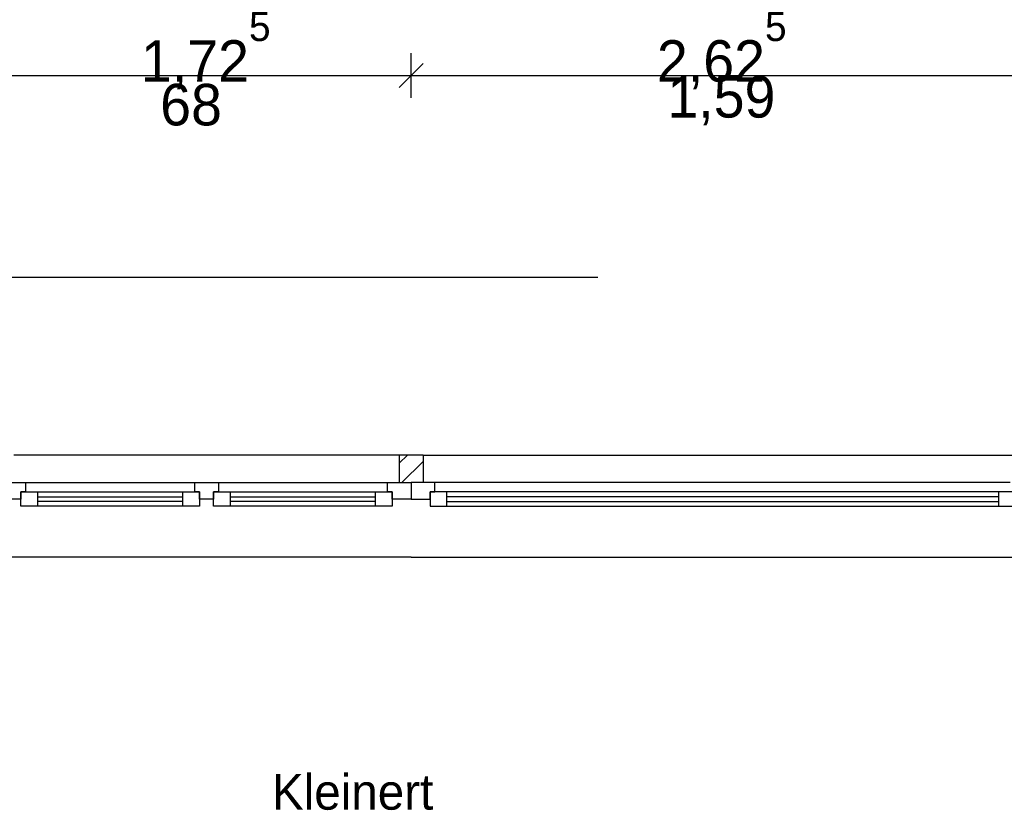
# Model space of a CAD drawing. Extents: x -73 to 359, y -4 to 85.
# Tile 35 of 149: x -31.89 to -27.74, y 40.13 to 43.46. Entities that reach past the tile are written whole.
import ezdxf

# ---------------------------------------------------------------- set-up
doc = ezdxf.new("R2010")
doc.units = 0
doc.header["$MEASUREMENT"] = 0
doc.linetypes.add('Strichlinie', pattern=[0.005644, 0.002822, -0.002822])
doc.linetypes.add('Wipeout_Contour', pattern=[1, 0, -1])
for name, color, linetype in [('0._EG_7_0', 7, 'Continuous'), ('0._EG_7_P_BM_AUSSEN', 7, 'Continuous'), ('0._EG_7_R_NT_DACH', 7, 'Continuous'), ('0._EG_7_R_TR_AUSSENWAND', 7, 'Continuous'), ('0._EG_7_Räume', 7, 'Continuous')]:
    doc.layers.add(name, color=color, linetype=linetype)
doc.styles.add('ERSTELLTER_STIL_1', font='txt')
doc.styles.add('ERSTELLTER_STIL_3', font='txt')

msp = doc.modelspace()

# ---------------------------------------------------------------- hatches: boundary and pattern name
at = {"layer": '0._EG_7_R_TR_AUSSENWAND', "linetype": 'Continuous', "ltscale": 1000}
h = msp.add_hatch(dxfattribs=at)
h.set_pattern_fill('MW_Kalksandstein_0007', color=256, style=0, pattern_type=2)
h.set_pattern_definition([(45, (0, 0), (-0.04596194, 0.04596194), [])])
h.paths.add_polyline_path([(-30.2937, 41.51), (-30.2437, 41.51), (-30.1937, 41.51), (-30.1937, 41.625), (-30.2937, 41.625)], flags=0)

# ---------------------------------------------------------------- linework, layer by layer
at = {"layer": '0._EG_7_0', "linetype": 'Continuous', "ltscale": 1000}
for p, q in [((-30.2937, 41.625), (-30.2937, 41.51)), ((-30.1937, 41.625), (-30.1937, 41.51)), ((-30.2937, 41.51), (-30.2437, 41.51)), ((-30.1937, 41.51), (-30.2437, 41.51))]:
    msp.add_line(p, q, dxfattribs=at)
at = {"layer": '0._EG_7_P_BM_AUSSEN', "linetype": 'Continuous', "ltscale": 1000}
for p, q in [((-30.2437, 43.1313), (-30.2437, 43.3188)), ((-30.1937, 43.275), (-30.2937, 43.175)), ((-31.9687, 43.225), (-30.2437, 43.225)), ((-30.2437, 43.225), (-27.6187, 43.225))]:
    msp.add_line(p, q, dxfattribs=at)
at = {"layer": '0._EG_7_R_NT_DACH', "linetype": 'Strichlinie', "ltscale": 1000}
msp.add_line((-32.2787, 42.375), (-14.5187, 42.375), dxfattribs=at)
at = {"layer": '0._EG_7_R_TR_AUSSENWAND', "linetype": 'Continuous', "ltscale": 1000}
for p, q in [((-30.2937, 41.625), (-31.9187, 41.625)), ((-30.1937, 41.625), (-30.2937, 41.625)), ((-30.1937, 41.625), (-27.6687, 41.625)), ((-30.2437, 41.195), (-31.9687, 41.195)), ((-30.2437, 41.195), (-27.6187, 41.195))]:
    msp.add_line(p, q, dxfattribs=at)

# ---------------------------------------------------------------- texts
at = {"layer": '0._EG_7_P_BM_AUSSEN', "linetype": 'Continuous', "char_height": 0.175, "attachment_point": 7, "style": 'ERSTELLTER_STIL_1'}
for s, insert in [('{1,72\\A1{\\H0.7x;\\S5^  ;}}', (-31.3828, 43.166)), ('{2,62\\A1{\\H0.7x;\\S5^  ;}}', (-29.2078, 43.166)), ('{68}', (-31.3016, 43.0121)), ('{1,59}', (-29.164, 43.015))]:
    msp.add_mtext(s, dxfattribs=dict(at, insert=insert))
at = {"layer": '0._EG_7_Räume', "linetype": 'Continuous', "insert": (-30.8306, 40.2812), "char_height": 0.15, "attachment_point": 1, "style": 'ERSTELLTER_STIL_3'}
msp.add_mtext('{Kleinert}', dxfattribs=at)

# ---------------------------------------------------------------- wipeouts: each hides what was drawn before it
at = {"color": 254, "linetype": 'Wipeout_Contour', "lineweight": 0, "ltscale": 208.407415}
msp.add_wipeout([(-31.1562, 41.51), (-31.1562, 41.47), (-31.8687, 41.47), (-31.8687, 41.51)], dxfattribs=at).dxf.layer = '0._EG_7_R_TR_AUSSENWAND'
at = {"color": 254, "linetype": 'Wipeout_Contour', "lineweight": 0, "ltscale": 206.458072}
msp.add_wipeout([(-30.3437, 41.51), (-30.3437, 41.47), (-31.0562, 41.47), (-31.0562, 41.51)], dxfattribs=at).dxf.layer = '0._EG_7_R_TR_AUSSENWAND'
at = {"color": 254, "linetype": 'Wipeout_Contour', "lineweight": 0, "ltscale": 202.395703}
msp.add_wipeout([(-30.1437, 41.51), (-30.1437, 41.47), (-27.7187, 41.47), (-27.7187, 41.51)], dxfattribs=at).dxf.layer = '0._EG_7_R_TR_AUSSENWAND'

# ---------------------------------------------------------------- next in the draw order: wipeouts: each hides what was drawn before it
at = {"color": 254, "linetype": 'Wipeout_Contour', "lineweight": 0, "ltscale": 314.228347}
msp.add_wipeout([(-31.9687, 41.51), (-31.8687, 41.51), (-31.8687, 41.47), (-31.8887, 41.47), (-31.8887, 41.44), (-31.9687, 41.44)], dxfattribs=at).dxf.layer = '0._EG_7_R_TR_AUSSENWAND'
at = {"color": 254, "linetype": 'Wipeout_Contour', "lineweight": 0, "ltscale": 310.971311}
msp.add_wipeout([(-31.1062, 41.51), (-31.0562, 41.51), (-31.0562, 41.47), (-31.0762, 41.47), (-31.0762, 41.44), (-31.1062, 41.44)], dxfattribs=at).dxf.layer = '0._EG_7_R_TR_AUSSENWAND'
at = {"color": 254, "linetype": 'Wipeout_Contour', "lineweight": 0, "ltscale": 308.014441}
msp.add_wipeout([(-30.2437, 41.44), (-30.1637, 41.44), (-30.1637, 41.47), (-30.1437, 41.47), (-30.1437, 41.51), (-30.2437, 41.51)], dxfattribs=at).dxf.layer = '0._EG_7_R_TR_AUSSENWAND'
at = {"color": 254, "linetype": 'Wipeout_Contour', "lineweight": 0, "ltscale": 208.312165}
msp.add_wipeout([(-31.2062, 41.47), (-31.2062, 41.45), (-31.8187, 41.45), (-31.8187, 41.47)], dxfattribs=at).dxf.layer = '0._EG_7_R_TR_AUSSENWAND'
at = {"color": 254, "linetype": 'Wipeout_Contour', "lineweight": 0, "ltscale": 206.361899}
msp.add_wipeout([(-30.3937, 41.47), (-30.3937, 41.45), (-31.0062, 41.45), (-31.0062, 41.47)], dxfattribs=at).dxf.layer = '0._EG_7_R_TR_AUSSENWAND'
at = {"color": 254, "linetype": 'Wipeout_Contour', "lineweight": 0, "ltscale": 202.293028}
msp.add_wipeout([(-30.0937, 41.47), (-30.0937, 41.45), (-27.7687, 41.45), (-27.7687, 41.47)], dxfattribs=at).dxf.layer = '0._EG_7_R_TR_AUSSENWAND'

# ---------------------------------------------------------------- next in the draw order: linework, layer by layer
at = {"layer": '0._EG_7_R_TR_AUSSENWAND', "linetype": 'Continuous', "ltscale": 1000}
for p, q in [((-31.9687, 41.51), (-31.8687, 41.51)), ((-30.1437, 41.51), (-30.2437, 41.51)), ((-30.2437, 41.51), (-30.2437, 41.495)), ((-30.1937, 41.51), (-30.2437, 41.51)), ((-27.7187, 41.51), (-30.1437, 41.51)), ((-30.2437, 41.495), (-30.2437, 41.44))]:
    msp.add_line(p, q, dxfattribs=at)

# ---------------------------------------------------------------- next in the draw order: wipeouts: each hides what was drawn before it
at = {"color": 254, "linetype": 'Wipeout_Contour', "lineweight": 0, "ltscale": 310.926349}
msp.add_wipeout([(-31.1062, 41.44), (-31.1362, 41.44), (-31.1362, 41.47), (-31.1562, 41.47), (-31.1562, 41.51), (-31.1062, 41.51)], dxfattribs=at).dxf.layer = '0._EG_7_R_TR_AUSSENWAND'
at = {"color": 254, "linetype": 'Wipeout_Contour', "lineweight": 0, "ltscale": 208.184807}
msp.add_wipeout([(-31.2062, 41.43), (-31.2062, 41.41), (-31.8187, 41.41), (-31.8187, 41.43)], dxfattribs=at).dxf.layer = '0._EG_7_R_TR_AUSSENWAND'
at = {"color": 254, "linetype": 'Wipeout_Contour', "lineweight": 0, "ltscale": 206.233336}
msp.add_wipeout([(-30.3937, 41.43), (-30.3937, 41.41), (-31.0062, 41.41), (-31.0062, 41.43)], dxfattribs=at).dxf.layer = '0._EG_7_R_TR_AUSSENWAND'
at = {"color": 254, "linetype": 'Wipeout_Contour', "lineweight": 0, "ltscale": 202.161865}
msp.add_wipeout([(-30.0937, 41.43), (-30.0937, 41.41), (-27.7687, 41.41), (-27.7687, 41.43)], dxfattribs=at).dxf.layer = '0._EG_7_R_TR_AUSSENWAND'

# ---------------------------------------------------------------- next in the draw order: linework, layer by layer
at = {"layer": '0._EG_7_R_TR_AUSSENWAND', "linetype": 'Continuous', "ltscale": 1000}
for p, q in [((-31.8687, 41.51), (-31.1562, 41.51)), ((-31.1562, 41.51), (-31.1062, 41.51)), ((-31.1062, 41.51), (-31.0562, 41.51))]:
    msp.add_line(p, q, dxfattribs=at)

# ---------------------------------------------------------------- next in the draw order: wipeouts: each hides what was drawn before it
at = {"color": 254, "linetype": 'Wipeout_Contour', "lineweight": 0, "ltscale": 209.079913}
msp.add_wipeout([(-31.8187, 41.47), (-31.8187, 41.41), (-31.8887, 41.41), (-31.8887, 41.47)], dxfattribs=at).dxf.layer = '0._EG_7_R_TR_AUSSENWAND'
at = {"color": 254, "linetype": 'Wipeout_Contour', "lineweight": 0, "ltscale": 207.427533}
msp.add_wipeout([(-31.1362, 41.47), (-31.1362, 41.41), (-31.2062, 41.41), (-31.2062, 41.47)], dxfattribs=at).dxf.layer = '0._EG_7_R_TR_AUSSENWAND'
at = {"color": 254, "linetype": 'Wipeout_Contour', "lineweight": 0, "ltscale": 207.115379}
msp.add_wipeout([(-31.0062, 41.47), (-31.0062, 41.41), (-31.0762, 41.41), (-31.0762, 41.47)], dxfattribs=at).dxf.layer = '0._EG_7_R_TR_AUSSENWAND'
at = {"color": 254, "linetype": 'Wipeout_Contour', "lineweight": 0, "ltscale": 204.950467}
msp.add_wipeout([(-30.1637, 41.47), (-30.1637, 41.41), (-30.0937, 41.41), (-30.0937, 41.47)], dxfattribs=at).dxf.layer = '0._EG_7_R_TR_AUSSENWAND'
at = {"color": 254, "linetype": 'Wipeout_Contour', "lineweight": 0, "ltscale": 199.467777}
msp.add_wipeout([(-27.7687, 41.47), (-27.7687, 41.41), (-27.6987, 41.41), (-27.6987, 41.47)], dxfattribs=at).dxf.layer = '0._EG_7_R_TR_AUSSENWAND'

# ---------------------------------------------------------------- next in the draw order: linework, layer by layer
at = {"layer": '0._EG_7_R_TR_AUSSENWAND', "linetype": 'Continuous', "ltscale": 1000}
for p, q in [((-31.8687, 41.51), (-31.8687, 41.47)), ((-31.1562, 41.47), (-31.1562, 41.51)), ((-31.0562, 41.51), (-31.0562, 41.47)), ((-30.1437, 41.47), (-30.1437, 41.51)), ((-31.8687, 41.47), (-31.8887, 41.47)), ((-31.8887, 41.47), (-31.8887, 41.44)), ((-31.8887, 41.41), (-31.8887, 41.47)), ((-31.1362, 41.47), (-31.1562, 41.47)), ((-31.1362, 41.44), (-31.1362, 41.47)), ((-31.1362, 41.47), (-31.1362, 41.41)), ((-31.0562, 41.47), (-31.0762, 41.47)), ((-31.0762, 41.47), (-31.0762, 41.44)), ((-31.0762, 41.41), (-31.0762, 41.47)), ((-30.1637, 41.44), (-30.1637, 41.47)), ((-30.1637, 41.47), (-30.1437, 41.47)), ((-30.1637, 41.47), (-30.1637, 41.41)), ((-31.8887, 41.44), (-31.9687, 41.44)), ((-31.1062, 41.44), (-31.1362, 41.44)), ((-31.0762, 41.44), (-31.1062, 41.44)), ((-30.2437, 41.44), (-30.1637, 41.44))]:
    msp.add_line(p, q, dxfattribs=at)

# ---------------------------------------------------------------- next in the draw order: wipeouts: each hides what was drawn before it
at = {"color": 254, "linetype": 'Wipeout_Contour', "lineweight": 0, "ltscale": 208.24848}
msp.add_wipeout([(-31.2062, 41.43), (-31.8187, 41.43), (-31.8187, 41.45), (-31.2062, 41.45)], dxfattribs=at).dxf.layer = '0._EG_7_R_TR_AUSSENWAND'
at = {"color": 254, "linetype": 'Wipeout_Contour', "lineweight": 0, "ltscale": 202.227441}
msp.add_wipeout([(-30.0937, 41.43), (-27.7687, 41.43), (-27.7687, 41.45), (-30.0937, 41.45)], dxfattribs=at).dxf.layer = '0._EG_7_R_TR_AUSSENWAND'

# ---------------------------------------------------------------- next in the draw order: linework, layer by layer
at = {"layer": '0._EG_7_R_TR_AUSSENWAND', "linetype": 'Continuous', "ltscale": 1000}
for p, q in [((-31.8887, 41.47), (-31.8187, 41.47)), ((-31.8187, 41.47), (-31.2062, 41.47)), ((-31.8187, 41.47), (-31.8187, 41.41)), ((-31.2062, 41.41), (-31.2062, 41.47)), ((-31.2062, 41.47), (-31.1362, 41.47)), ((-30.0937, 41.47), (-30.1637, 41.47)), ((-27.7687, 41.47), (-30.0937, 41.47)), ((-30.0937, 41.41), (-30.0937, 41.47)), ((-27.7687, 41.47), (-27.7687, 41.41)), ((-27.6987, 41.47), (-27.7687, 41.47)), ((-31.8187, 41.45), (-31.2062, 41.45)), ((-31.2062, 41.43), (-31.8187, 41.43)), ((-27.7687, 41.45), (-30.0937, 41.45)), ((-30.0937, 41.43), (-27.7687, 41.43)), ((-31.8187, 41.41), (-31.8887, 41.41)), ((-31.2062, 41.41), (-31.8187, 41.41)), ((-31.1362, 41.41), (-31.2062, 41.41)), ((-30.1637, 41.41), (-30.0937, 41.41)), ((-30.0937, 41.41), (-27.7687, 41.41)), ((-27.7687, 41.41), (-27.6987, 41.41))]:
    msp.add_line(p, q, dxfattribs=at)

# ---------------------------------------------------------------- next in the draw order: wipeouts: each hides what was drawn before it
at = {"color": 254, "linetype": 'Wipeout_Contour', "lineweight": 0, "ltscale": 307.729649}
msp.add_wipeout([(-30.2437, 41.44), (-30.3237, 41.44), (-30.3237, 41.47), (-30.3437, 41.47), (-30.3437, 41.51), (-30.2437, 41.51)], dxfattribs=at).dxf.layer = '0._EG_7_R_TR_AUSSENWAND'

# ---------------------------------------------------------------- next in the draw order: linework, layer by layer
at = {"layer": '0._EG_7_R_TR_AUSSENWAND', "linetype": 'Continuous', "ltscale": 1000}
for p, q in [((-31.0562, 41.51), (-30.3437, 41.51)), ((-30.3437, 41.51), (-30.2437, 41.51)), ((-30.2937, 41.51), (-30.2437, 41.51)), ((-30.2437, 41.51), (-30.2437, 41.495)), ((-30.2437, 41.495), (-30.2437, 41.44))]:
    msp.add_line(p, q, dxfattribs=at)

# ---------------------------------------------------------------- next in the draw order: wipeouts: each hides what was drawn before it
at = {"color": 254, "linetype": 'Wipeout_Contour', "lineweight": 0, "ltscale": 205.490382}
msp.add_wipeout([(-30.3237, 41.47), (-30.3237, 41.41), (-30.3937, 41.41), (-30.3937, 41.47)], dxfattribs=at).dxf.layer = '0._EG_7_R_TR_AUSSENWAND'

# ---------------------------------------------------------------- next in the draw order: linework, layer by layer
at = {"layer": '0._EG_7_R_TR_AUSSENWAND', "linetype": 'Continuous', "ltscale": 1000}
for p, q in [((-30.3437, 41.47), (-30.3437, 41.51)), ((-30.3237, 41.47), (-30.3437, 41.47)), ((-30.3237, 41.44), (-30.3237, 41.47)), ((-30.3237, 41.47), (-30.3237, 41.41)), ((-30.2437, 41.44), (-30.3237, 41.44))]:
    msp.add_line(p, q, dxfattribs=at)

# ---------------------------------------------------------------- next in the draw order: wipeouts: each hides what was drawn before it
at = {"color": 254, "linetype": 'Wipeout_Contour', "lineweight": 0, "ltscale": 206.297612}
msp.add_wipeout([(-30.3937, 41.43), (-31.0062, 41.43), (-31.0062, 41.45), (-30.3937, 41.45)], dxfattribs=at).dxf.layer = '0._EG_7_R_TR_AUSSENWAND'

# ---------------------------------------------------------------- next in the draw order: linework, layer by layer
at = {"layer": '0._EG_7_R_TR_AUSSENWAND', "linetype": 'Continuous', "ltscale": 1000}
for p, q in [((-31.0762, 41.47), (-31.0062, 41.47)), ((-31.0062, 41.47), (-30.3937, 41.47)), ((-31.0062, 41.47), (-31.0062, 41.41)), ((-30.3937, 41.41), (-30.3937, 41.47)), ((-30.3937, 41.47), (-30.3237, 41.47)), ((-31.0062, 41.45), (-30.3937, 41.45)), ((-30.3937, 41.43), (-31.0062, 41.43)), ((-31.0062, 41.41), (-31.0762, 41.41)), ((-30.3937, 41.41), (-31.0062, 41.41)), ((-30.3237, 41.41), (-30.3937, 41.41))]:
    msp.add_line(p, q, dxfattribs=at)

doc.saveas('drawing.dxf')
